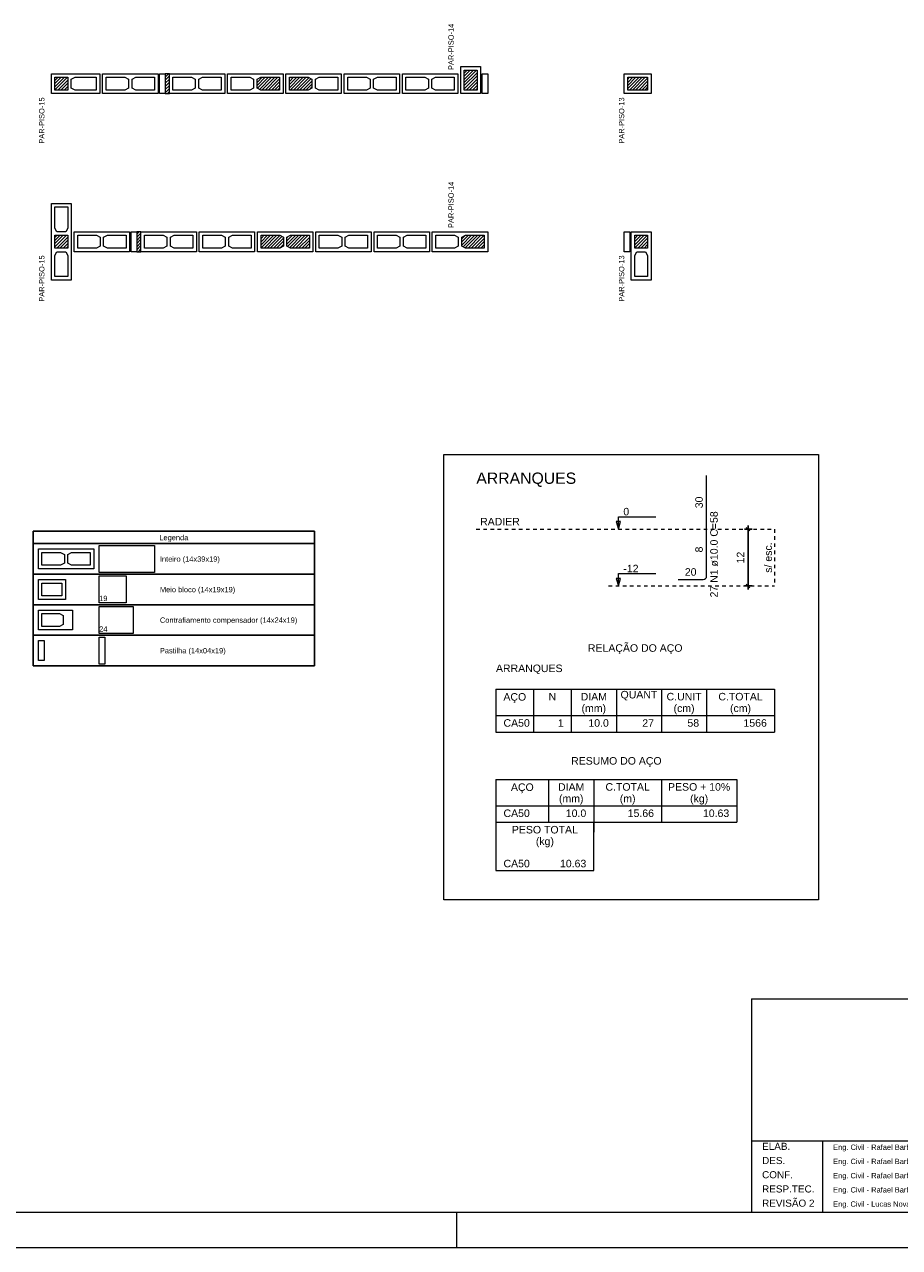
# Model space of a CAD drawing. Header units: millimetres. Extents: x 337 to 624, y -381 to -65.
# Tile 85 of 139: x 372 to 397, y -189 to -154. Entities that reach past the tile are written whole.
import ezdxf

# ---------------------------------------------------------------- set-up
doc = ezdxf.new("R2010")
doc.units = ezdxf.units.MM
doc.header["$MEASUREMENT"] = 0
doc.linetypes.add('Dashed', pattern=[0.75, 0.5, -0.25])
doc.layers.get('0').update_dxf_attribs({"lineweight": 5})
for name, color, linetype, lineweight in [('Descrição da armadura', 7, 'Continuous', 5), ('DI-Tabelas', 7, 'Continuous', 25), ('DT-Barras rebatidas', 1, 'Continuous', 20), ('DT-Cotas', 7, 'Continuous', 5), ('DT-Pontilhado', 7, 'Dashed', 5), ('DT-Relação do aço', 7, 'Continuous', 5), ('DT-Textos', 7, 'Continuous', 5), ('DT-Título', 102, 'Continuous', 20), ('PA-Ajustes', 8, 'Continuous', 5), ('PA-Graute', 8, 'Continuous', 0), ('PE-Contrafiamento compensador', 1, 'Continuous', 5), ('PE-Contrafiamento L', 1, 'Continuous', 13), ('PE-Contrafiamento T', 1, 'Continuous', 5), ('PE-Inteiro', 7, 'Continuous', 5), ('PE-Meio', 1, 'Continuous', 5), ('PE-Paredes', 1, 'Continuous', 5), ('PE-Pastilha', 3, 'Continuous', 5), ('PRANCHA 01', 7, 'Continuous', 20), ('Textos armaduras', 7, 'Continuous', 5)]:
    doc.layers.add(name, color=color, linetype=linetype, lineweight=lineweight)
doc.layers.add('PDF_Text', color=7, linetype='Continuous')
doc.styles.add('Arial', font='arial.ttf')
doc.styles.add('PDF Arial', font='arial.ttf')
doc.dimstyles.new('UM_25.000000', dxfattribs={"dimtxt": 0.18, "dimasz": 0.1, "dimexe": 0.1, "dimexo": 0.2, "dimgap": 0, "dimtad": 1, "dimtih": 1, "dimtoh": 1, "dimdec": 1, "dimlfac": 25, "dimzin": 0, "dimdsep": 46, "dimtxsty": 'Standard', "dimcen": 0.09, "dimdle": 0.1, "dimadec": 1, "dimazin": 2, "dimtfac": 1, "dimtdec": 4, "dimtofl": 0, "dimtmove": 0, "dimatfit": 3, "dimfxl": 1, "dimtolj": 1, "dimarcsym": 0})
pattern_1 = [(45, (320.87709, -309.79396), (-0.044194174, 0.044194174), [])]

# ---------------------------------------------------------------- blocks, each defined once
blk = doc.blocks.new('Carimbo_Rafael_2022')
at = {"color": 0}
for p, q in [((524.018, -54.927), (551.818, -54.927)), ((524.018, -60.927), (551.818, -60.927))]:
    blk.add_line(p, q, dxfattribs=at)
for p, q in [((524.018, -54.927), (524.018, -60.927)), ((524.018, -54.927), (524.018, -60.927)), ((534.318, -54.927), (534.318, -60.927)), ((534.318, -54.927), (534.318, -60.927)), ((551.818, -54.927), (551.818, -60.927)), ((534.318, -57.427), (551.818, -57.427)), ((534.318, -57.927), (551.818, -57.927)), ((534.318, -58.427), (551.818, -58.427)), ((524.018, -58.927), (534.318, -58.927)), ((526.018, -58.927), (526.018, -60.927)), ((534.318, -58.927), (551.818, -58.927)), ((534.318, -59.427), (551.818, -59.427)), ((537.692, -59.427), (537.692, -60.927)), ((550.318, -59.427), (550.318, -60.927))]:
    blk.add_line(p, q)
at = {"color": 152, "true_color": 0x0063c7, "style": 'Arial'}
for s, height, p in [('ALVENARIA ESTRUTURAL / RADIER', 0.6, (535.944, -56.402)), ('CASA PADRÃO', 0.4, (540.891, -57.098)), ('VÁRIOS ENDEREÇOS', 0.25, (535.992, -57.777)), ('VÁRIOS', 0.25, (542.524, -57.786)), ('GÓIAS', 0.25, (550.185, -57.777)), ('00', 0.25, (546.753, -57.777)), ('PROJETO ALVENARIA ESTRUTURAL', 0.25, (536.338, -58.277)), ('54,54 m²', 0.25, (548.448, -58.284)), ('AGÊNCIA GOIANA DE HABITAÇÃO - AGEHAB', 0.25, (537.237, -58.777)), ('ACRÉSCIMO DE ARMADURA NEGATIVA NAS LAJES DA COBERTURA', 0.25, (537.237, -59.277)), ('INDICADO', 0.2, (535.187, -60.381)), ('/13', 0.4, (551.013, -60.49))]:
    blk.add_text(s, height=height, dxfattribs=at).set_placement(p)
at = {"style": 'Arial'}
for s, height, p in [('LOCAL:', 0.2, (534.818, -57.777)), ('CIDADE:', 0.2, (541.31, -57.786)), ('LOTE:', 0.2, (545.656, -57.777)), ('ESTADO:', 0.2, (548.833, -57.777)), ('OBJETO:', 0.2, (534.818, -58.277)), ('ÁREA DE PROJETO:', 0.2, (545.526, -58.284)), ('PROPRIETÁRIO:', 0.2, (534.829, -58.777)), ('ELAB.', 0.2, (524.318, -59.177)), ('Eng. Civil - Rafael Barbaresco Silva', 0.15, (526.318, -59.177)), ('CREA:', 0.15, (530.414, -59.177)), ('24.913/D-GO', 0.15, (531.2, -59.177)), ('05/2025', 0.15, (533.352, -59.277)), ('REVISÃO 02:', 0.2, (534.829, -59.277)), ('DES.', 0.2, (524.318, -59.577)), ('Eng. Civil - Rafael Barbaresco Silva', 0.15, (526.318, -59.577)), ('CREA:', 0.15, (530.414, -59.577)), ('24.913/D-GO', 0.15, (531.2, -59.577)), ('CONTEÚDO:', 0.2, (538.192, -59.777)), ('CONF.', 0.2, (524.318, -59.977)), ('Eng. Civil - Rafael Barbaresco Silva', 0.15, (526.318, -59.977)), ('CREA:', 0.15, (530.414, -59.977)), ('24.913/D-GO', 0.15, (531.2, -59.977)), ('ESCALA:', 0.2, (534.818, -59.777)), (' FOLHA', 0.2, (550.468, -59.777)), ('RESP.TEC.', 0.2, (524.318, -60.377)), ('Eng. Civil - Rafael Barbaresco Silva', 0.15, (526.318, -60.377)), ('CREA:', 0.15, (530.414, -60.377)), ('24.913/D-GO', 0.15, (531.2, -60.377)), ('REVISÃO 2', 0.2, (524.318, -60.777)), ('Eng. Civil - Lucas Novato de Abreu', 0.15, (526.318, -60.777)), ('CREA:', 0.15, (530.414, -60.777)), ('1.014.707.528/D-GO', 0.15, (531.2, -60.777))]:
    blk.add_text(s, height=height, dxfattribs=at).set_placement(p)
at = {"layer": 'PDF_Text', "insert": (552.128, -60.879), "char_height": 0.13, "attachment_point": 7, "rotation": 90, "line_spacing_factor": 0.76943, "style": 'PDF Arial'}
blk.add_mtext('05.2025-REV02', dxfattribs=at)
at = {"layer": 'PDF_Text', "insert": (550.371, -60.845), "char_height": 0.13, "attachment_point": 7, "line_spacing_factor": 0.76943, "style": 'PDF Arial'}
blk.add_mtext('A1 (841x594mm)', dxfattribs=at)
at = {"layer": 'PDF_Text', "insert": (534.414, -61.318), "char_height": 0.165, "attachment_point": 7, "style": 'PDF Arial'}
blk.add_mtext('Projeto desenvolvido pelo Engenheiro Rafael Barbaresco Silva, seu conteudo não pode ser copiado ou utilizado por terceiros sem autorização, conforme Lei 9.610/98.', dxfattribs=at)
blk = doc.blocks.new('_Oblique')
at = {"color": 0, "linetype": 'ByBlock', "lineweight": -2}
blk.add_line((-0.5, -0.5), (0.5, 0.5), dxfattribs=at)
blk = doc.blocks.new('*D338')
at = {"layer": 'Defpoints', "color": 0, "transparency": 16777216}
for p in [(392.636, -168.619), (392.954, -168.619), (392.954, -170.219)]:
    blk.add_point(p, dxfattribs=at)
at = {"layer": 'DT-Cotas', "color": 0, "lineweight": -2, "transparency": 16777216}
for p, q in [((392.754, -168.619), (392.536, -168.619)), ((392.636, -170.319), (392.636, -168.519)), ((392.754, -170.219), (392.536, -170.219))]:
    blk.add_line(p, q, dxfattribs=at)
at = {"layer": 'DT-Cotas', "color": 0, "lineweight": -2, "transparency": 16777216, "xscale": 0.1, "yscale": 0.1, "zscale": 0.1}
for p, rotation in [((392.636, -168.619), 90), ((392.636, -170.219), 270)]:
    blk.add_blockref('_Oblique', p, dxfattribs=dict(at, rotation=rotation))

msp = doc.modelspace()

# ---------------------------------------------------------------- hatches: boundary and pattern name
at = {"layer": 'PA-Ajustes', "linetype": 'Continuous'}
h = msp.add_hatch(dxfattribs=at)
h.set_pattern_fill('ANSI31', color=8, scale=0.5, style=0)
h.set_pattern_definition(pattern_1)
h.paths.add_polyline_path([(376.2275, -155.7982), (376.2275, -156.3582), (376.3475, -156.3582), (376.3475, -155.7982)])
h = msp.add_hatch(dxfattribs=at)
h.set_pattern_fill('ANSI31', color=8, scale=0.5, style=0)
h.set_pattern_definition(pattern_1)
h.paths.add_polyline_path([(375.4275, -160.247), (375.4275, -160.807), (375.5475, -160.807), (375.5475, -160.247)])
at = {"layer": 'PA-Graute', "linetype": 'Continuous'}
h = msp.add_hatch(dxfattribs=at)
h.set_pattern_fill('ANSI31', color=8, scale=0.5, style=0)
h.set_pattern_definition(pattern_1)
h.paths.add_polyline_path([(373.1275, -155.8982), (373.4875, -155.8982), (373.4875, -156.2582), (373.1275, -156.2582)])
h = msp.add_hatch(dxfattribs=at)
h.set_pattern_fill('ANSI31', color=8, scale=0.5, style=0)
h.set_pattern_definition(pattern_1)
h.paths.add_polyline_path([(379.4475, -156.2582), (378.9215, -156.2582), (378.8175, -156.2022), (378.8175, -155.9542), (378.9215, -155.8982), (379.4475, -155.8982)])
h = msp.add_hatch(dxfattribs=at)
h.set_pattern_fill('ANSI31', color=8, scale=0.5, style=0)
h.set_pattern_definition(pattern_1)
h.paths.add_polyline_path([(379.7275, -155.8982), (380.2535, -155.8982), (380.3575, -155.9542), (380.3575, -156.2022), (380.2535, -156.2582), (379.7275, -156.2582)])
h = msp.add_hatch(dxfattribs=at)
h.set_pattern_fill('ANSI31', color=8, scale=0.5, style=0)
h.set_pattern_definition(pattern_1)
h.paths.add_polyline_path([(384.6475, -156.2582), (384.6475, -155.6982), (385.0075, -155.6982), (385.0075, -156.2582)])
h = msp.add_hatch(dxfattribs=at)
h.set_pattern_fill('ANSI31', color=8, scale=0.5, style=0)
h.set_pattern_definition(pattern_1)
h.paths.add_polyline_path([(384.6475, -156.2582), (384.6475, -155.6982), (385.0075, -155.6982), (385.0075, -156.2582)])
h = msp.add_hatch(dxfattribs=at)
h.set_pattern_fill('ANSI31', color=8, scale=0.5, style=0)
h.set_pattern_definition(pattern_1)
h.paths.add_polyline_path([(389.8079, -156.2582), (389.2479, -156.2582), (389.2479, -155.8982), (389.8079, -155.8982)])
h = msp.add_hatch(dxfattribs=at)
h.set_pattern_fill('ANSI31', color=8, scale=0.5, style=0)
h.set_pattern_definition(pattern_1)
h.paths.add_polyline_path([(373.4875, -160.347), (373.4875, -160.707), (373.1275, -160.707), (373.1275, -160.347)])
h = msp.add_hatch(dxfattribs=at)
h.set_pattern_fill('ANSI31', color=8, scale=0.5, style=0)
h.set_pattern_definition(pattern_1)
h.paths.add_polyline_path([(378.9275, -160.347), (379.4535, -160.347), (379.5575, -160.403), (379.5575, -160.651), (379.4535, -160.707), (378.9275, -160.707)])
h = msp.add_hatch(dxfattribs=at)
h.set_pattern_fill('ANSI31', color=8, scale=0.5, style=0)
h.set_pattern_definition(pattern_1)
h.paths.add_polyline_path([(380.2875, -160.707), (379.7615, -160.707), (379.6575, -160.651), (379.6575, -160.403), (379.7615, -160.347), (380.2875, -160.347)])
h = msp.add_hatch(dxfattribs=at)
h.set_pattern_fill('ANSI31', color=8, scale=0.5, style=0)
h.set_pattern_definition(pattern_1)
h.paths.add_polyline_path([(385.2075, -160.707), (384.6815, -160.707), (384.5775, -160.651), (384.5775, -160.403), (384.6815, -160.347), (385.2075, -160.347)])
h = msp.add_hatch(dxfattribs=at)
h.set_pattern_fill('ANSI31', color=8, scale=0.5, style=0)
h.set_pattern_definition(pattern_1)
h.paths.add_polyline_path([(385.2075, -160.707), (384.6815, -160.707), (384.5775, -160.651), (384.5775, -160.403), (384.6815, -160.347), (385.2075, -160.347)])
h = msp.add_hatch(dxfattribs=at)
h.set_pattern_fill('ANSI31', color=8, scale=0.5, style=0)
h.set_pattern_definition(pattern_1)
h.paths.add_polyline_path([(389.8079, -160.347), (389.8079, -160.707), (389.4479, -160.707), (389.4479, -160.347)])

# ---------------------------------------------------------------- linework, layer by layer
at = {"layer": 'DI-Tabelas'}
for p, q in [((372.5112, -169.0263), (372.5112, -168.6773)), ((372.5112, -168.6773), (380.4342, -168.6773)), ((380.4342, -168.6773), (380.4342, -169.0263)), ((380.4342, -169.0263), (372.5112, -169.0263)), ((372.5112, -169.8863), (372.5112, -169.0263)), ((380.4342, -169.0263), (380.4342, -169.8863)), ((374.2212, -169.8863), (372.5112, -169.8863)), ((372.5112, -170.7463), (372.5112, -169.8863)), ((375.9312, -169.8863), (374.2212, -169.8863)), ((380.4342, -169.8863), (375.9312, -169.8863)), ((380.4342, -169.8863), (380.4342, -170.7463)), ((374.2212, -170.7463), (372.5112, -170.7463)), ((372.5112, -171.6063), (372.5112, -170.7463)), ((375.9312, -170.7463), (374.2212, -170.7463)), ((380.4342, -170.7463), (375.9312, -170.7463)), ((380.4342, -170.7463), (380.4342, -171.6063)), ((374.2212, -171.6063), (372.5112, -171.6063)), ((372.5112, -172.4663), (372.5112, -171.6063)), ((375.9312, -171.6063), (374.2212, -171.6063)), ((380.4342, -171.6063), (375.9312, -171.6063)), ((380.4342, -171.6063), (380.4342, -172.4663)), ((374.2212, -172.4663), (372.5112, -172.4663)), ((375.9312, -172.4663), (374.2212, -172.4663)), ((380.4342, -172.4663), (375.9312, -172.4663))]:
    msp.add_line(p, q, dxfattribs=at)
at = {"layer": 'DT-Barras rebatidas'}
for p, q in [((391.4711, -168.6193), (391.4711, -167.1126)), ((391.4711, -169.9393), (391.4711, -168.6193)), ((390.6711, -170.0393), (391.3711, -170.0393))]:
    msp.add_line(p, q, dxfattribs=at)
msp.add_arc((391.3711, -169.9393), 0.1, 270, 0, dxfattribs=at)
at = {"layer": 'DT-Pontilhado', "ltscale": 0.2}
for p, q in [((384.9877, -168.6193), (393.3773, -168.6193)), ((393.3773, -168.6193), (393.3773, -170.2193)), ((388.7104, -170.2193), (393.3773, -170.2193))]:
    msp.add_line(p, q, dxfattribs=at)
at = {"layer": 'DT-Relação do aço', "linetype": 'Continuous'}
for p, q in [((385.5407, -173.1252), (393.3773, -173.1252)), ((385.5407, -173.1252), (385.5407, -174.3358)), ((386.5997, -173.1252), (386.5997, -174.3358)), ((387.6587, -173.1252), (387.6587, -174.3358)), ((388.9295, -173.1252), (388.9295, -174.3358)), ((390.2003, -173.1252), (390.2003, -174.3358)), ((391.4711, -173.1252), (391.4711, -174.3358)), ((393.3773, -173.1252), (393.3773, -174.3358)), ((385.5407, -173.8665), (393.3773, -173.8665)), ((385.5407, -174.3358), (393.3773, -174.3358)), ((385.5407, -175.6668), (385.5407, -177.1494)), ((385.5407, -175.6668), (392.3183, -175.6668)), ((387.0233, -175.6668), (387.0233, -176.8712)), ((388.2941, -175.6668), (388.2941, -177.1494)), ((390.2003, -175.6668), (390.2003, -176.8712)), ((392.3183, -175.6668), (392.3183, -176.8712)), ((385.5407, -176.4081), (392.3183, -176.4081)), ((385.5407, -176.8712), (392.3183, -176.8712)), ((385.5407, -176.8712), (385.5407, -178.2263)), ((388.2941, -178.2263), (388.2941, -176.8712)), ((385.5407, -178.2263), (388.2941, -178.2263))]:
    msp.add_line(p, q, dxfattribs=at)
msp.add_lwpolyline([(384.0694, -166.5147), (394.617, -166.5147), (394.617, -179.0584), (384.0694, -179.0584)], close=True, dxfattribs=at)
at = {"layer": 'DT-Textos'}
for points in [[(388.9857, -168.6193), (389.0492, -168.4075), (388.9222, -168.4075), (388.9857, -168.6193), (388.9857, -168.2693), (390.0357, -168.2693)], [(388.9857, -170.2193), (389.0492, -170.0075), (388.9222, -170.0075), (388.9857, -170.2193), (388.9857, -169.8693), (390.0357, -169.8693)]]:
    msp.add_lwpolyline(points, dxfattribs=at)
at = {"layer": 'PA-Ajustes', "linetype": 'Continuous'}
for points in [[(376.2275, -155.7982), (376.2275, -156.3582), (376.3475, -156.3582), (376.3475, -155.7982)], [(375.4275, -160.247), (375.4275, -160.807), (375.5475, -160.807), (375.5475, -160.247)]]:
    msp.add_lwpolyline(points, close=True, dxfattribs=at)
at = {"layer": 'PE-Contrafiamento compensador', "linetype": 'Continuous'}
for p, q in [((372.6612, -170.8963), (373.6212, -170.8963)), ((372.6612, -171.4563), (372.6612, -170.8963)), ((373.6212, -170.8963), (373.6212, -171.4563)), ((374.3712, -170.7963), (375.3312, -170.7963)), ((374.3712, -171.5563), (374.3712, -170.7963)), ((375.3312, -170.7963), (375.3312, -171.5563)), ((373.6212, -171.4563), (372.6612, -171.4563)), ((375.3312, -171.5563), (374.3712, -171.5563))]:
    msp.add_line(p, q, dxfattribs=at)
at = {"layer": 'PE-Contrafiamento compensador', "linetype": 'Continuous', "lineweight": 5}
for p, q in [((372.7612, -170.9963), (373.2572, -170.9963)), ((372.7612, -171.3563), (372.7612, -170.9963)), ((373.2572, -170.9963), (373.3612, -171.0523)), ((373.3612, -171.0523), (373.3612, -171.3003)), ((373.2572, -171.3563), (372.7612, -171.3563)), ((373.3612, -171.3003), (373.2572, -171.3563))]:
    msp.add_line(p, q, dxfattribs=at)
at = {"layer": 'PE-Contrafiamento L', "linetype": 'Continuous'}
for p, q in [((373.0275, -155.7982), (374.3875, -155.7982)), ((373.0275, -156.3582), (373.0275, -155.7982)), ((374.3875, -155.7982), (374.3875, -156.3582)), ((374.3875, -156.3582), (373.0275, -156.3582)), ((389.3479, -161.607), (389.3479, -160.247)), ((389.3479, -160.247), (389.9079, -160.247)), ((389.9079, -160.247), (389.9079, -161.607)), ((389.9079, -161.607), (389.3479, -161.607))]:
    msp.add_line(p, q, dxfattribs=at)
at = {"layer": 'PE-Contrafiamento L', "linetype": 'Continuous', "lineweight": 5}
for p, q in [((373.1275, -155.8982), (373.4875, -155.8982)), ((373.1275, -156.2582), (373.1275, -155.8982)), ((373.4875, -155.8982), (373.4875, -156.2582)), ((373.5875, -155.9542), (373.6915, -155.8982)), ((373.5875, -156.2022), (373.5875, -155.9542)), ((373.6915, -155.8982), (374.2875, -155.8982)), ((374.2875, -155.8982), (374.2875, -156.2582)), ((373.4875, -156.2582), (373.1275, -156.2582)), ((373.6915, -156.2582), (373.5875, -156.2022)), ((374.2875, -156.2582), (373.6915, -156.2582)), ((389.4479, -160.707), (389.4479, -160.347)), ((389.4479, -160.347), (389.8079, -160.347)), ((389.8079, -160.347), (389.8079, -160.707)), ((389.8079, -160.707), (389.4479, -160.707)), ((389.4479, -160.911), (389.5039, -160.807)), ((389.4479, -161.507), (389.4479, -160.911)), ((389.5039, -160.807), (389.7519, -160.807)), ((389.7519, -160.807), (389.8079, -160.911)), ((389.8079, -160.911), (389.8079, -161.507)), ((389.8079, -161.507), (389.4479, -161.507))]:
    msp.add_line(p, q, dxfattribs=at)
at = {"layer": 'PE-Contrafiamento T', "linetype": 'Continuous'}
for p, q in [((373.0275, -161.607), (373.0275, -159.447)), ((373.0275, -159.447), (373.5875, -159.447)), ((373.5875, -159.447), (373.5875, -161.607)), ((373.5875, -161.607), (373.0275, -161.607))]:
    msp.add_line(p, q, dxfattribs=at)
at = {"layer": 'PE-Contrafiamento T', "linetype": 'Continuous', "lineweight": 5}
for p, q in [((373.1275, -160.143), (373.1275, -159.547)), ((373.1275, -159.547), (373.4875, -159.547)), ((373.4875, -159.547), (373.4875, -160.143)), ((373.1835, -160.247), (373.1275, -160.143)), ((373.1275, -160.707), (373.1275, -160.347)), ((373.1275, -160.347), (373.4875, -160.347)), ((373.4315, -160.247), (373.1835, -160.247)), ((373.4875, -160.143), (373.4315, -160.247)), ((373.4875, -160.347), (373.4875, -160.707)), ((373.4875, -160.707), (373.1275, -160.707)), ((373.1275, -160.911), (373.1835, -160.807)), ((373.1275, -161.507), (373.1275, -160.911)), ((373.1835, -160.807), (373.4315, -160.807)), ((373.4315, -160.807), (373.4875, -160.911)), ((373.4875, -160.911), (373.4875, -161.507)), ((373.4875, -161.507), (373.1275, -161.507))]:
    msp.add_line(p, q, dxfattribs=at)
at = {"layer": 'PE-Inteiro', "linetype": 'Continuous'}
for p, q in [((374.4675, -155.7982), (376.0275, -155.7982)), ((374.4675, -156.3582), (374.4675, -155.7982)), ((376.0275, -155.7982), (376.0275, -156.3582)), ((376.3475, -155.7982), (377.9075, -155.7982)), ((376.3475, -156.3582), (376.3475, -155.7982)), ((377.9075, -155.7982), (377.9075, -156.3582)), ((377.9875, -155.7982), (379.5475, -155.7982)), ((377.9875, -156.3582), (377.9875, -155.7982)), ((379.5475, -155.7982), (379.5475, -156.3582)), ((379.6275, -155.7982), (381.1875, -155.7982)), ((379.6275, -156.3582), (379.6275, -155.7982)), ((381.1875, -155.7982), (381.1875, -156.3582)), ((381.2675, -155.7982), (382.8275, -155.7982)), ((381.2675, -156.3582), (381.2675, -155.7982)), ((382.8275, -155.7982), (382.8275, -156.3582)), ((382.9075, -155.7982), (384.4675, -155.7982)), ((382.9075, -156.3582), (382.9075, -155.7982)), ((384.4675, -155.7982), (384.4675, -156.3582)), ((376.0275, -156.3582), (374.4675, -156.3582)), ((377.9075, -156.3582), (376.3475, -156.3582)), ((379.5475, -156.3582), (377.9875, -156.3582)), ((381.1875, -156.3582), (379.6275, -156.3582)), ((382.8275, -156.3582), (381.2675, -156.3582)), ((384.4675, -156.3582), (382.9075, -156.3582)), ((373.6675, -160.247), (375.2275, -160.247)), ((373.6675, -160.807), (373.6675, -160.247)), ((375.2275, -160.247), (375.2275, -160.807)), ((375.5475, -160.247), (377.1075, -160.247)), ((375.5475, -160.807), (375.5475, -160.247)), ((377.1075, -160.247), (377.1075, -160.807)), ((377.1875, -160.247), (378.7475, -160.247)), ((377.1875, -160.807), (377.1875, -160.247)), ((378.7475, -160.247), (378.7475, -160.807)), ((378.8275, -160.247), (380.3875, -160.247)), ((378.8275, -160.807), (378.8275, -160.247)), ((380.3875, -160.247), (380.3875, -160.807)), ((380.4675, -160.247), (382.0275, -160.247)), ((380.4675, -160.807), (380.4675, -160.247)), ((382.0275, -160.247), (382.0275, -160.807)), ((382.1075, -160.247), (383.6675, -160.247)), ((382.1075, -160.807), (382.1075, -160.247)), ((383.6675, -160.247), (383.6675, -160.807)), ((383.7475, -160.247), (385.3075, -160.247)), ((383.7475, -160.807), (383.7475, -160.247)), ((383.7475, -160.247), (385.3075, -160.247)), ((383.7475, -160.807), (383.7475, -160.247)), ((385.3075, -160.247), (385.3075, -160.807)), ((385.3075, -160.247), (385.3075, -160.807)), ((375.2275, -160.807), (373.6675, -160.807)), ((377.1075, -160.807), (375.5475, -160.807)), ((378.7475, -160.807), (377.1875, -160.807)), ((380.3875, -160.807), (378.8275, -160.807)), ((382.0275, -160.807), (380.4675, -160.807)), ((383.6675, -160.807), (382.1075, -160.807)), ((385.3075, -160.807), (383.7475, -160.807)), ((385.3075, -160.807), (383.7475, -160.807)), ((372.6612, -169.1763), (374.2212, -169.1763)), ((372.6612, -169.7363), (372.6612, -169.1763)), ((374.2212, -169.1763), (374.2212, -169.7363)), ((374.3712, -169.0763), (375.9312, -169.0763)), ((374.3712, -169.8363), (374.3712, -169.0763)), ((375.9312, -169.0763), (375.9312, -169.8363)), ((374.2212, -169.7363), (372.6612, -169.7363)), ((375.9312, -169.8363), (374.3712, -169.8363))]:
    msp.add_line(p, q, dxfattribs=at)
at = {"layer": 'PE-Inteiro', "linetype": 'Continuous', "lineweight": 5}
for p, q in [((374.5675, -155.8982), (375.0935, -155.8982)), ((374.5675, -156.2582), (374.5675, -155.8982)), ((375.0935, -155.8982), (375.1975, -155.9542)), ((375.1975, -155.9542), (375.1975, -156.2022)), ((375.2975, -155.9542), (375.4015, -155.8982)), ((375.2975, -156.2022), (375.2975, -155.9542)), ((375.4015, -155.8982), (375.9275, -155.8982)), ((375.9275, -155.8982), (375.9275, -156.2582)), ((376.4475, -155.8982), (376.9735, -155.8982)), ((376.4475, -156.2582), (376.4475, -155.8982)), ((376.9735, -155.8982), (377.0775, -155.9542)), ((377.0775, -155.9542), (377.0775, -156.2022)), ((377.1775, -155.9542), (377.2815, -155.8982)), ((377.1775, -156.2022), (377.1775, -155.9542)), ((377.2815, -155.8982), (377.8075, -155.8982)), ((377.8075, -155.8982), (377.8075, -156.2582)), ((378.0875, -155.8982), (378.6135, -155.8982)), ((378.0875, -156.2582), (378.0875, -155.8982)), ((378.6135, -155.8982), (378.7175, -155.9542)), ((378.7175, -155.9542), (378.7175, -156.2022)), ((378.8175, -155.9542), (378.9215, -155.8982)), ((378.8175, -156.2022), (378.8175, -155.9542)), ((378.9215, -155.8982), (379.4475, -155.8982)), ((379.4475, -155.8982), (379.4475, -156.2582)), ((379.7275, -155.8982), (380.2535, -155.8982)), ((379.7275, -156.2582), (379.7275, -155.8982)), ((380.2535, -155.8982), (380.3575, -155.9542)), ((380.3575, -155.9542), (380.3575, -156.2022)), ((380.4575, -155.9542), (380.5615, -155.8982)), ((380.4575, -156.2022), (380.4575, -155.9542)), ((380.5615, -155.8982), (381.0875, -155.8982)), ((381.0875, -155.8982), (381.0875, -156.2582)), ((381.3675, -155.8982), (381.8935, -155.8982)), ((381.3675, -156.2582), (381.3675, -155.8982)), ((381.8935, -155.8982), (381.9975, -155.9542)), ((381.9975, -155.9542), (381.9975, -156.2022)), ((382.0975, -155.9542), (382.2015, -155.8982)), ((382.0975, -156.2022), (382.0975, -155.9542)), ((382.2015, -155.8982), (382.7275, -155.8982)), ((382.7275, -155.8982), (382.7275, -156.2582)), ((383.0075, -155.8982), (383.5335, -155.8982)), ((383.0075, -156.2582), (383.0075, -155.8982)), ((383.5335, -155.8982), (383.6375, -155.9542)), ((383.6375, -155.9542), (383.6375, -156.2022)), ((383.7375, -155.9542), (383.8415, -155.8982)), ((383.7375, -156.2022), (383.7375, -155.9542)), ((383.8415, -155.8982), (384.3675, -155.8982)), ((384.3675, -155.8982), (384.3675, -156.2582)), ((375.0935, -156.2582), (374.5675, -156.2582)), ((375.1975, -156.2022), (375.0935, -156.2582)), ((375.4015, -156.2582), (375.2975, -156.2022)), ((375.9275, -156.2582), (375.4015, -156.2582)), ((376.9735, -156.2582), (376.4475, -156.2582)), ((377.0775, -156.2022), (376.9735, -156.2582)), ((377.2815, -156.2582), (377.1775, -156.2022)), ((377.8075, -156.2582), (377.2815, -156.2582)), ((378.6135, -156.2582), (378.0875, -156.2582)), ((378.7175, -156.2022), (378.6135, -156.2582)), ((378.9215, -156.2582), (378.8175, -156.2022)), ((379.4475, -156.2582), (378.9215, -156.2582)), ((380.2535, -156.2582), (379.7275, -156.2582)), ((380.3575, -156.2022), (380.2535, -156.2582)), ((380.5615, -156.2582), (380.4575, -156.2022)), ((381.0875, -156.2582), (380.5615, -156.2582)), ((381.8935, -156.2582), (381.3675, -156.2582)), ((381.9975, -156.2022), (381.8935, -156.2582)), ((382.2015, -156.2582), (382.0975, -156.2022)), ((382.7275, -156.2582), (382.2015, -156.2582)), ((383.5335, -156.2582), (383.0075, -156.2582)), ((383.6375, -156.2022), (383.5335, -156.2582)), ((383.8415, -156.2582), (383.7375, -156.2022)), ((384.3675, -156.2582), (383.8415, -156.2582)), ((373.7675, -160.347), (374.2935, -160.347)), ((373.7675, -160.707), (373.7675, -160.347)), ((374.2935, -160.347), (374.3975, -160.403)), ((374.3975, -160.403), (374.3975, -160.651)), ((374.4975, -160.403), (374.6015, -160.347)), ((374.4975, -160.651), (374.4975, -160.403)), ((374.6015, -160.347), (375.1275, -160.347)), ((375.1275, -160.347), (375.1275, -160.707)), ((375.6475, -160.347), (376.1735, -160.347)), ((375.6475, -160.707), (375.6475, -160.347)), ((376.1735, -160.347), (376.2775, -160.403)), ((376.2775, -160.403), (376.2775, -160.651)), ((376.3775, -160.403), (376.4815, -160.347)), ((376.3775, -160.651), (376.3775, -160.403)), ((376.4815, -160.347), (377.0075, -160.347)), ((377.0075, -160.347), (377.0075, -160.707)), ((377.2875, -160.347), (377.8135, -160.347)), ((377.2875, -160.707), (377.2875, -160.347)), ((377.8135, -160.347), (377.9175, -160.403)), ((377.9175, -160.403), (377.9175, -160.651)), ((378.0175, -160.403), (378.1215, -160.347)), ((378.0175, -160.651), (378.0175, -160.403)), ((378.1215, -160.347), (378.6475, -160.347)), ((378.6475, -160.347), (378.6475, -160.707)), ((378.9275, -160.347), (379.4535, -160.347)), ((378.9275, -160.707), (378.9275, -160.347)), ((379.4535, -160.347), (379.5575, -160.403)), ((379.5575, -160.403), (379.5575, -160.651)), ((379.6575, -160.403), (379.7615, -160.347)), ((379.6575, -160.651), (379.6575, -160.403)), ((379.7615, -160.347), (380.2875, -160.347)), ((380.2875, -160.347), (380.2875, -160.707)), ((380.5675, -160.347), (381.0935, -160.347)), ((380.5675, -160.707), (380.5675, -160.347)), ((381.0935, -160.347), (381.1975, -160.403)), ((381.1975, -160.403), (381.1975, -160.651)), ((381.2975, -160.403), (381.4015, -160.347)), ((381.2975, -160.651), (381.2975, -160.403)), ((381.4015, -160.347), (381.9275, -160.347)), ((381.9275, -160.347), (381.9275, -160.707)), ((382.2075, -160.347), (382.7335, -160.347)), ((382.2075, -160.707), (382.2075, -160.347)), ((382.7335, -160.347), (382.8375, -160.403)), ((382.8375, -160.403), (382.8375, -160.651)), ((382.9375, -160.403), (383.0415, -160.347)), ((382.9375, -160.651), (382.9375, -160.403)), ((383.0415, -160.347), (383.5675, -160.347)), ((383.5675, -160.347), (383.5675, -160.707)), ((383.8475, -160.347), (384.3735, -160.347)), ((383.8475, -160.707), (383.8475, -160.347)), ((383.8475, -160.347), (384.3735, -160.347)), ((383.8475, -160.707), (383.8475, -160.347)), ((384.3735, -160.347), (384.4775, -160.403)), ((384.3735, -160.347), (384.4775, -160.403)), ((384.4775, -160.403), (384.4775, -160.651)), ((384.4775, -160.403), (384.4775, -160.651)), ((384.5775, -160.403), (384.6815, -160.347)), ((384.5775, -160.403), (384.6815, -160.347)), ((384.5775, -160.651), (384.5775, -160.403)), ((384.5775, -160.651), (384.5775, -160.403)), ((384.6815, -160.347), (385.2075, -160.347)), ((384.6815, -160.347), (385.2075, -160.347)), ((385.2075, -160.347), (385.2075, -160.707)), ((385.2075, -160.347), (385.2075, -160.707)), ((374.2935, -160.707), (373.7675, -160.707)), ((374.3975, -160.651), (374.2935, -160.707)), ((374.6015, -160.707), (374.4975, -160.651)), ((375.1275, -160.707), (374.6015, -160.707)), ((376.1735, -160.707), (375.6475, -160.707)), ((376.2775, -160.651), (376.1735, -160.707)), ((376.4815, -160.707), (376.3775, -160.651)), ((377.0075, -160.707), (376.4815, -160.707)), ((377.8135, -160.707), (377.2875, -160.707)), ((377.9175, -160.651), (377.8135, -160.707)), ((378.1215, -160.707), (378.0175, -160.651)), ((378.6475, -160.707), (378.1215, -160.707)), ((379.4535, -160.707), (378.9275, -160.707)), ((379.5575, -160.651), (379.4535, -160.707)), ((379.7615, -160.707), (379.6575, -160.651)), ((380.2875, -160.707), (379.7615, -160.707)), ((381.0935, -160.707), (380.5675, -160.707)), ((381.1975, -160.651), (381.0935, -160.707)), ((381.4015, -160.707), (381.2975, -160.651)), ((381.9275, -160.707), (381.4015, -160.707)), ((382.7335, -160.707), (382.2075, -160.707)), ((382.8375, -160.651), (382.7335, -160.707)), ((383.0415, -160.707), (382.9375, -160.651)), ((383.5675, -160.707), (383.0415, -160.707)), ((384.3735, -160.707), (383.8475, -160.707)), ((384.3735, -160.707), (383.8475, -160.707)), ((384.4775, -160.651), (384.3735, -160.707)), ((384.4775, -160.651), (384.3735, -160.707)), ((384.6815, -160.707), (384.5775, -160.651)), ((384.6815, -160.707), (384.5775, -160.651)), ((385.2075, -160.707), (384.6815, -160.707)), ((385.2075, -160.707), (384.6815, -160.707)), ((372.7612, -169.2763), (373.2872, -169.2763)), ((372.7612, -169.6363), (372.7612, -169.2763)), ((373.2872, -169.2763), (373.3912, -169.3323)), ((373.3912, -169.3323), (373.3912, -169.5803)), ((373.4912, -169.3323), (373.5952, -169.2763)), ((373.4912, -169.5803), (373.4912, -169.3323)), ((373.5952, -169.2763), (374.1212, -169.2763)), ((374.1212, -169.2763), (374.1212, -169.6363)), ((373.2872, -169.6363), (372.7612, -169.6363)), ((373.3912, -169.5803), (373.2872, -169.6363)), ((373.5952, -169.6363), (373.4912, -169.5803)), ((374.1212, -169.6363), (373.5952, -169.6363))]:
    msp.add_line(p, q, dxfattribs=at)
at = {"layer": 'PE-Meio', "linetype": 'Continuous'}
for p, q in [((384.5475, -156.3582), (384.5475, -155.5982)), ((384.5475, -155.5982), (385.1075, -155.5982)), ((384.5475, -156.3582), (384.5475, -155.5982)), ((384.5475, -155.5982), (385.1075, -155.5982)), ((385.1075, -155.5982), (385.1075, -156.3582)), ((385.1075, -155.5982), (385.1075, -156.3582)), ((389.1479, -156.3582), (389.1479, -155.7982)), ((389.1479, -155.7982), (389.9079, -155.7982)), ((389.9079, -155.7982), (389.9079, -156.3582)), ((385.1075, -156.3582), (384.5475, -156.3582)), ((385.1075, -156.3582), (384.5475, -156.3582)), ((389.9079, -156.3582), (389.1479, -156.3582)), ((372.6612, -170.0363), (373.4212, -170.0363)), ((372.6612, -170.5963), (372.6612, -170.0363)), ((373.4212, -170.0363), (373.4212, -170.5963)), ((374.3712, -169.9363), (375.1312, -169.9363)), ((374.3712, -170.6963), (374.3712, -169.9363)), ((375.1312, -169.9363), (375.1312, -170.6963)), ((373.4212, -170.5963), (372.6612, -170.5963)), ((375.1312, -170.6963), (374.3712, -170.6963))]:
    msp.add_line(p, q, dxfattribs=at)
at = {"layer": 'PE-Meio', "linetype": 'Continuous', "lineweight": 5}
for p, q in [((384.6475, -156.2582), (384.6475, -155.6982)), ((384.6475, -155.6982), (385.0075, -155.6982)), ((384.6475, -156.2582), (384.6475, -155.6982)), ((384.6475, -155.6982), (385.0075, -155.6982)), ((385.0075, -155.6982), (385.0075, -156.2582)), ((385.0075, -155.6982), (385.0075, -156.2582)), ((389.2479, -156.2582), (389.2479, -155.8982)), ((389.2479, -155.8982), (389.8079, -155.8982)), ((389.8079, -155.8982), (389.8079, -156.2582)), ((385.0075, -156.2582), (384.6475, -156.2582)), ((385.0075, -156.2582), (384.6475, -156.2582)), ((389.8079, -156.2582), (389.2479, -156.2582)), ((372.7612, -170.1363), (373.3212, -170.1363)), ((372.7612, -170.4963), (372.7612, -170.1363)), ((373.3212, -170.1363), (373.3212, -170.4963)), ((373.3212, -170.4963), (372.7612, -170.4963))]:
    msp.add_line(p, q, dxfattribs=at)
at = {"layer": 'PE-Pastilha', "linetype": 'Continuous'}
for p, q in [((376.0675, -155.7982), (376.2275, -155.7982)), ((376.0675, -156.3582), (376.0675, -155.7982)), ((376.2275, -155.7982), (376.2275, -156.3582)), ((385.1475, -155.7982), (385.3075, -155.7982)), ((385.1475, -156.3582), (385.1475, -155.7982)), ((385.3075, -155.7982), (385.3075, -156.3582)), ((376.2275, -156.3582), (376.0675, -156.3582)), ((385.3075, -156.3582), (385.1475, -156.3582)), ((375.2675, -160.247), (375.4275, -160.247)), ((375.2675, -160.807), (375.2675, -160.247)), ((375.4275, -160.247), (375.4275, -160.807)), ((389.1479, -160.247), (389.3079, -160.247)), ((389.1479, -160.807), (389.1479, -160.247)), ((389.3079, -160.247), (389.3079, -160.807)), ((375.4275, -160.807), (375.2675, -160.807)), ((389.3079, -160.807), (389.1479, -160.807)), ((372.6612, -171.7563), (372.8212, -171.7563)), ((372.6612, -172.3163), (372.6612, -171.7563)), ((372.8212, -171.7563), (372.8212, -172.3163)), ((374.3712, -171.6563), (374.5312, -171.6563)), ((374.3712, -172.4163), (374.3712, -171.6563)), ((374.5312, -171.6563), (374.5312, -172.4163)), ((372.8212, -172.3163), (372.6612, -172.3163)), ((374.5312, -172.4163), (374.3712, -172.4163))]:
    msp.add_line(p, q, dxfattribs=at)
at = {"layer": 'PRANCHA 01'}
for points in [[(337.4312, -188.8442), (421.5312, -188.8442), (421.5312, -129.4442), (337.4312, -129.4442), (337.4312, -188.8442)], [(384.4312, -187.8442), (384.4312, -188.8442)]]:
    msp.add_lwpolyline(points, dxfattribs=at)
msp.add_lwpolyline([(339.9312, -187.8442), (420.5312, -187.8442), (420.5312, -130.4442), (339.9312, -130.4442)], close=True, dxfattribs=at)

# ---------------------------------------------------------------- block references
msp.add_blockref('Carimbo_Rafael_2022', (-131.2867, -126.9176))

# ---------------------------------------------------------------- texts
at = {"layer": 'Descrição da armadura', "linetype": 'Continuous', "insert": (391.7888, -169.3293), "char_height": 0.2118, "width": 5.094711, "attachment_point": 8, "rotation": 90, "line_spacing_factor": 0.798, "style": 'Arial'}
msp.add_mtext('27 N1 ø10.0 C=58', dxfattribs=at)
at = {"layer": 'DI-Tabelas', "char_height": 0.15, "line_spacing_factor": 0.6, "style": 'Arial'}
for s, insert, width, attachment_point in [('Legenda', (376.4727, -168.9763), 1.631021, 8), ('Inteiro (14x39x19)', (376.0812, -169.5808), 3.377058, 7), ('Meio bloco (14x19x19)', (376.0812, -170.4408), 4.239101, 7), ('Contrafiamento compensador (14x24x19)', (376.0812, -171.3008), 7.732774, 7), ('Pastilha (14x04x19)', (376.0812, -172.1608), 3.703582, 7)]:
    msp.add_mtext(s, dxfattribs=dict(at, insert=insert, width=width, attachment_point=attachment_point))
at = {"layer": 'DT-Cotas', "color": 7, "linetype": 'Continuous', "char_height": 0.2118, "width": 1.219869, "attachment_point": 8, "rotation": 90, "line_spacing_factor": 0.798, "style": 'Arial'}
for s, insert in [('s/ esc.', (393.3102, -169.4193)), ('12', (392.5301, -169.4193))]:
    msp.add_mtext(s, dxfattribs=dict(at, insert=insert))
at = {"layer": 'DT-Relação do aço', "linetype": 'Continuous', "char_height": 0.2118, "line_spacing_factor": 0.798, "style": 'Arial'}
for s, insert, width, attachment_point in [('RELAÇÃO DO AÇO', (389.4593, -172.1364), 5.340655, 8), ('ARRANQUES', (385.5407, -172.7016), 0.725664, 7), ('N', (387.1292, -173.4429), 0.428446, 8), ('DIAM', (388.2941, -173.4429), 1.483193, 8), ('QUANT', (389.5649, -173.4429), 2.076471, 8), ('C.UNIT', (390.8357, -173.4429), 1.977398, 8), ('C.TOTAL', (392.4242, -173.4429), 2.505206, 8), ('AÇO', (386.0703, -173.5124), 1.285627, 8), ('(mm)', (388.2943, -173.8304), 1.383541, 8), ('(cm)', (390.8353, -173.8304), 1.185975, 8), ('(cm)', (392.4243, -173.8304), 1.185975, 8), ('CA50', (385.7525, -174.1842), 1.484062, 7), ('1', (387.4469, -174.1842), 0.329953, 9), ('10.0', (388.7177, -174.1842), 0.824737, 9), ('27', (389.9885, -174.1842), 0.329953, 9), ('58', (391.2593, -174.1842), 0.659905, 9), ('1566', (393.1655, -174.1842), 0.989858, 9), ('RESUMO DO AÇO', (388.9293, -175.3134), 5.109195, 8), ('AÇO', (386.2823, -176.0544), 1.285627, 8), ('DIAM', (387.6587, -175.9845), 1.483193, 8), ('C.TOTAL', (389.2472, -175.9845), 2.505206, 8), ('PESO + 10%', (391.2593, -175.9845), 3.512155, 8), ('(mm)', (387.6583, -176.3724), 1.383541, 8), ('(m)', (389.2473, -176.3724), 0.889337, 8), ('(kg)', (391.2593, -176.3724), 1.021723, 8), ('CA50', (385.7525, -176.7258), 1.484062, 7), ('10.0', (388.0823, -176.7258), 1.154689, 9), ('15.66', (389.9885, -176.7258), 0.824737, 9), ('10.63', (392.1065, -176.7258), 0.824737, 9), ('PESO TOTAL', (386.9174, -177.1889), 3.725364, 8), ('(kg)', (386.9173, -177.5762), 1.021723, 8), ('CA50', (385.7525, -178.142), 1.484062, 7), ('10.63', (388.0823, -178.142), 0.824737, 9)]:
    msp.add_mtext(s, dxfattribs=dict(at, insert=insert, width=width, attachment_point=attachment_point))
at = {"layer": 'DT-Textos', "char_height": 0.2118, "attachment_point": 7, "line_spacing_factor": 0.798, "style": 'Arial'}
for s, insert, width in [('0', (389.1257, -168.2343), 0.326502), ('-12', (389.1257, -169.8343), 1.20711)]:
    msp.add_mtext(s, dxfattribs=dict(at, insert=insert, width=width))
at = {"layer": 'DT-Textos', "linetype": 'Continuous', "insert": (385.0936, -168.5134), "char_height": 0.2118, "width": 3.392865, "attachment_point": 7, "line_spacing_factor": 0.798, "style": 'Arial'}
msp.add_mtext('RADIER', dxfattribs=at)
at = {"layer": 'DT-Título', "linetype": 'Continuous', "insert": (384.9877, -167.4303), "char_height": 0.3177, "width": 1.077111, "attachment_point": 7, "line_spacing_factor": 0.798, "style": 'Arial'}
msp.add_mtext('ARRANQUES', dxfattribs=at)
at = {"layer": 'PE-Contrafiamento compensador', "insert": (374.3716, -171.5068), "char_height": 0.15, "width": 0.466006, "attachment_point": 7, "line_spacing_factor": 0.6, "style": 'Arial'}
msp.add_mtext('24', dxfattribs=at)
at = {"layer": 'PE-Meio', "insert": (374.3716, -170.6468), "char_height": 0.15, "width": 0.466006, "attachment_point": 7, "line_spacing_factor": 0.6, "style": 'Arial'}
msp.add_mtext('19', dxfattribs=at)
at = {"layer": 'PE-Paredes', "char_height": 0.15, "width": 2.648765, "rotation": 90.00021, "line_spacing_factor": 0.9, "style": 'Arial'}
for s, insert, attachment_point in [('PAR-PISO-14', (384.353, -155.6932), 7), ('PAR-PISO-15', (372.833, -156.4632), 9), ('PAR-PISO-13', (389.1534, -156.4632), 9), ('PAR-PISO-14', (384.353, -160.142), 7), ('PAR-PISO-15', (372.833, -160.912), 9), ('PAR-PISO-13', (389.1534, -160.912), 9)]:
    msp.add_mtext(s, dxfattribs=dict(at, insert=insert, attachment_point=attachment_point))
at = {"layer": 'Textos armaduras', "linetype": 'Continuous', "char_height": 0.2118, "attachment_point": 7, "rotation": 90, "line_spacing_factor": 0.798, "style": 'Arial'}
for s, insert, width in [('30', (391.3652, -168.0309), 0.659905), ('8', (391.3652, -169.2748), 1.219869)]:
    msp.add_mtext(s, dxfattribs=dict(at, insert=insert, width=width))
at = {"layer": 'Textos armaduras', "linetype": 'Continuous', "insert": (390.8561, -169.9334), "char_height": 0.2118, "width": 0.659905, "attachment_point": 7, "line_spacing_factor": 0.798, "style": 'Arial'}
msp.add_mtext('20', dxfattribs=at)

# ---------------------------------------------------------------- dimensions: what is measured, and where the dimension line sits
at = {"layer": 'DT-Cotas'}
dim = msp.add_linear_dim(base=(392.636, -168.6193), p1=(392.9537, -170.2193), p2=(392.9537, -168.6193), angle=90, text=' ', dimstyle='UM_25.000000', override={"dimtxt": 0.2118, "dimasz": 0.1, "dimexe": 0.1, "dimexo": 0.2, "dimtad": 1, "dimtih": 0, "dimtoh": 0, "dimdec": 1, "dimlfac": 25, "dimzin": 8, "dimtxsty": 'Arial', "dimblk": 'Oblique', "dimblk1": 'Oblique', "dimblk2": 'Oblique', "dimsah": 1, "dimdle": 0.1, "dimse1": 0, "dimse2": 0, "dimclrt": 7, "dimadec": 1, "dimazin": 3, "dimtmove": 2, "dimldrblk": 'Oblique'}, dxfattribs=at)
dim.commit()
dim.dimension.update_dxf_attribs({"geometry": '*D338', "text_midpoint": (392.4242, -169.4193), "dimtype": 160, "text_rotation": 90})

doc.saveas('drawing.dxf')
